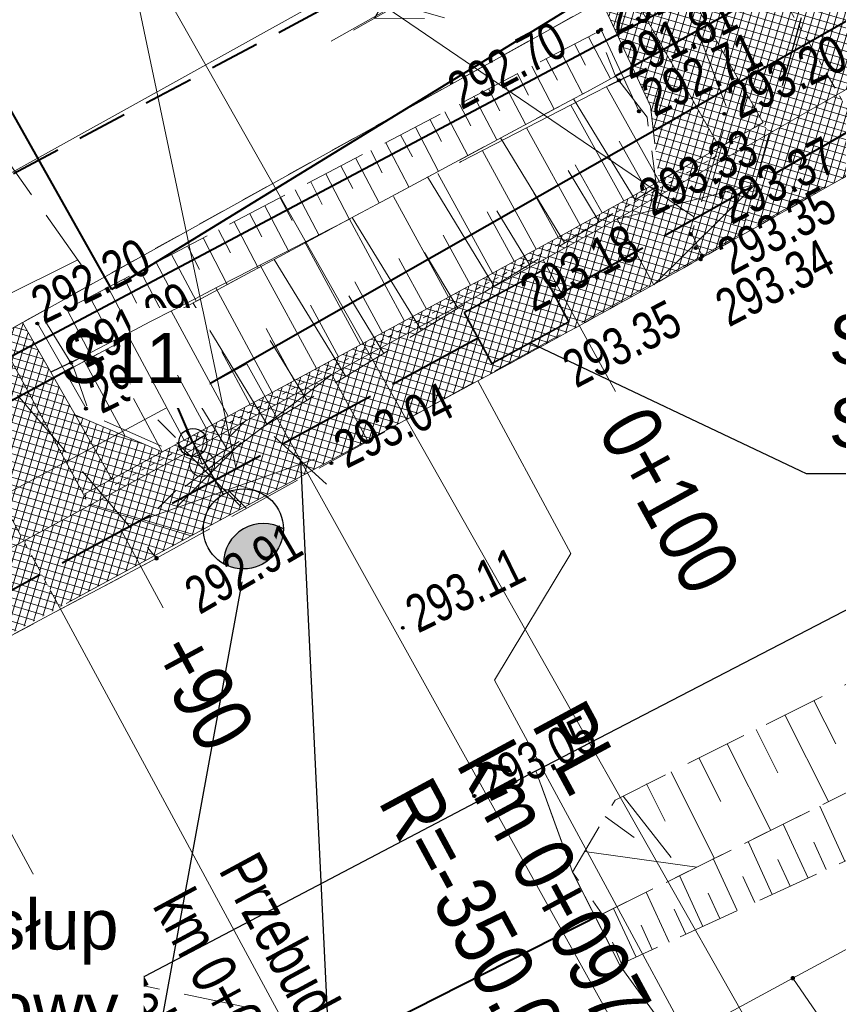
# Model space of a CAD drawing. Header units: metres. Extents: x 7437415 to 7437762, y 5556624 to 5556902.
# Tile 24 of 47: x 7437597 to 7437613, y 5556712 to 5556732. Entities that reach past the tile are written whole.
import ezdxf
from ezdxf import colors
from ezdxf.entities.mleader import LeaderData, LeaderLine
from ezdxf.math import Vec2, Vec3

# ---------------------------------------------------------------- set-up
doc = ezdxf.new("R2010")
doc.units = ezdxf.units.M
doc.header["$MEASUREMENT"] = 0
for name, pattern in [('0.5_0.5', [1.5, 0.5, -0.5, 0.5]), ('314-500', [2.5, 2, -0.5]), ('BUBZ01-500', [1.75, 1.25, -0.5]), ('DGN Style 2', [6.14715, 3.68829, -2.45886]), ('DGN Style 3', [8.60601, 6.14715, -2.45886]), ('DGN Style 4', [0.717182, 0.358367, -0.179184, 0.000447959, -0.179184]), ('EGBU01-500', [1, 0.5, -0.5]), ('KTCR02-500', [1.5, 1, -0.5]), ('KTJZ01-500', [2, 1.5, -0.5])]:
    doc.linetypes.add(name, pattern=pattern)
doc.layers.get('0').update_dxf_attribs({"color": 250, "lineweight": 5})
for name, color, linetype, lineweight in [('!!_robocza', 2, 'Continuous', 30), ('203-Punkt załamania granicy działki nie stabilizowany', 7, 'Continuous', 5), ('521-Kierunek linii-STPOW', 7, 'Continuous', 5), ('ARCH_0', 7, 'Continuous', 13), ('BUBZ01', 250, 'Continuous', 5), ('BUBZ01_1', 250, 'Continuous', 5), ('BUIB02_01', 250, 'Continuous', 5), ('BUIB05_01', 250, 'Continuous', 5), ('D_balustrada', 7, '0.5_0.5', 20), ('D_kilometraz', 7, 'Continuous', 13), ('D_krawedz swobodna jezdni', 7, 'DGN Style 2', 20), ('D_kraweznik', 7, 'Continuous', 20), ('D_kraweznik obnizony', 7, 'DGN Style 2', 20), ('D_obrzeze', 7, 'Continuous', 20), ('D_opis trasy', 7, 'Continuous', 13), ('D_opisy', 7, 'Continuous', 13), ('D_osie', 1, 'DGN Style 4', 20), ('D_plantowanie', 102, 'DGN Style 2', 20), ('D_pobocze', 7, 'Continuous', 13), ('D_rampa', 7, 'DGN Style 2', 20), ('D_skarpa', 7, 'DGN Style 3', 20), ('D_skarpa-symbol', 7, 'Continuous', 20), ('DS_chodniki', 4, 'Continuous', 0), ('DS_pobocze', 1, 'Continuous', 0), ('DS_zjazdy kostka', 30, 'Continuous', 0), ('DS_zjazdy kruszywo', 2, 'Continuous', 0), ('EGBD03', 250, 'Continuous', 5), ('EGBP04_03', 250, 'Continuous', 5), ('EGBU01', 250, 'Continuous', 5), ('Elektryka_kanalizacja_technologiczna', 1, '314-500', 40), ('Elektryka_opisy_kabli', 7, 'Continuous', 13), ('Elektryka_opisy_slupow', 6, 'Continuous', 13), ('Elektryka_oswietlenie_zewnetrzne', 1, 'Continuous', 30), ('Elektryka_studzienki', 1, 'Continuous', 35), ('ELEKTRYKA_TRASY', 1, 'Continuous', 40), ('KTJZ01', 250, 'Continuous', 5), ('KTKR01', 250, 'Continuous', 5), ('KTOK05_01', 250, 'Continuous', 5), ('latarnia na słupie lub maszcie (punkt)', 7, 'Continuous', 5), ('MPZP', 250, 'Continuous', 5), ('punkt wysokościowy sztuczny', 7, 'Continuous', 5), ('RTPW01', 250, 'Continuous', 5), ('RTPW02', 250, 'Continuous', 5), ('rzedne dla projektanta', 250, 'Continuous', 5), ('SUPE04', 250, 'Continuous', 5), ('SUPE_01', 250, 'Continuous', 5), ('SUPG_01', 250, 'Continuous', 5), ('SUPT01', 250, 'Continuous', 5), ('SUPT_01', 250, 'Continuous', 5), ('SUSM01', 250, 'Continuous', 5), ('SUSM04_01_E', 250, 'Continuous', 5), ('słup (punkt)', 7, 'Continuous', 5)]:
    doc.layers.add(name, color=color, linetype=linetype, lineweight=lineweight)
doc.layers.add('DS_niwelowanie', color=7, linetype='Continuous', lineweight=0, true_color=0x009c00)
doc.styles.get("Standard").update_dxf_attribs({"font": 'txt.shx', "width": 0.75})
doc.styles.add('STYL_ARIAL', font='simplex.shx', dxfattribs={"width": 0.75, "oblique": 0.1})
doc.styles.add('Style-Arial Narrow', font='ARIALN.TTF')
doc.linetypes.add('KTOK05_01-500', pattern='A,3.75,[13,dgnlstyle-rozp_2015.shx,S=0.002778,R=0,X=0,Y=0],3.75', length=7.5)

# ---------------------------------------------------------------- blocks, each defined once
blk = doc.blocks.new('203')
at = {"layer": '203-Punkt załamania granicy działki nie stabilizowany', "linetype": 'Continuous', "lineweight": 13}
h = blk.add_hatch(color=96, dxfattribs=at)
edge = h.paths.add_edge_path()
edge.add_arc((0, 0), 0.45, 0, 360)
blk = doc.blocks.new('PW02')
at = {"layer": 'punkt wysokościowy sztuczny', "linetype": 'Continuous', "lineweight": 13}
h = blk.add_hatch(color=0, dxfattribs=at)
edge = h.paths.add_edge_path()
edge.add_arc((0, 0), 0.45, 0, 360)
blk = doc.blocks.new('521')
at = {"layer": '521-Kierunek linii-STPOW', "color": 30, "linetype": 'Continuous', "lineweight": 13}
for p, q in [((42.5, 0), (35.43, 7.07)), ((7.5, 0), (57.5, 0)), ((29.57, 0), (22.5, -7.07))]:
    blk.add_line(p, q, dxfattribs=at)
blk = doc.blocks.new('SM04')
at = {"layer": 'słup (punkt)', "color": 0, "linetype": 'Continuous', "lineweight": 13}
blk.add_circle((0, 0), 2.5, dxfattribs=at)
blk = doc.blocks.new('SM011')
at = {"layer": 'latarnia na słupie lub maszcie (punkt)', "color": 0, "linetype": 'Continuous', "lineweight": 13}
for p, q in [((-5.3, 5.31), (-8.83, 8.84)), ((5.31, 5.31), (8.84, 8.84)), ((-5.3, -5.3), (-8.83, -8.83)), ((5.31, -5.3), (8.84, -8.83))]:
    blk.add_line(p, q, dxfattribs=at)
blk = doc.blocks.new('SUPE04')
at = {"layer": 'SUPE04', "color": 1, "linetype": 'Continuous', "lineweight": 13}
blk.add_line((5.25, 0), (0.25, 0), dxfattribs=at)
at = {"layer": 'SUPE04', "color": 1, "linetype": 'Continuous', "lineweight": 13, "flags": 128}
blk.add_lwpolyline([(3.9, 0.5), (4.766, 0), (3.9, -0.5)], dxfattribs=at)
blk = doc.blocks.new('wyci')
at = {"color": 1, "linetype": 'Continuous', "lineweight": 13, "flags": 128}
for points in [[(4544150.203, 5410499.556), (4544147.627, 5410502.133)], [(4544147.627, 5410499.556), (4544150.203, 5410502.133)]]:
    blk.add_lwpolyline(points, dxfattribs=at)
blk = doc.blocks.new('_None')
blk = doc.blocks.new('_Oblique')
at = {"color": 0, "linetype": 'ByBlock', "lineweight": -2}
blk.add_line((-5, -5), (5, 5), dxfattribs=at)
blk = doc.blocks.new('slup_oswietleniowy_3')
h = blk.add_hatch(color=256)
h.dxf.hatch_style = 1
h.paths.add_polyline_path([(3, -0.866, 0.267949), (3.5, 0, 0.267949), (3, 0.866, 0.57735)])
for p, q in [((0, 0.35), (0, -0.35)), ((-0.35, 0), (1.5, 0))]:
    blk.add_line(p, q)
for centre, radius in [((2.5, 0), 1), ((0, 0), 0.35)]:
    blk.add_circle(centre, radius)
blk.add_arc((3.5, 0), 1, 120, 240)

msp = doc.modelspace()

# ---------------------------------------------------------------- hatches: boundary and pattern name
at = {"layer": 'DS_chodniki', "lineweight": 9}
h = msp.add_hatch(dxfattribs=at)
h.set_pattern_fill('CROSSHATCH', color=252, style=0, pattern_type=2)
h.set_pattern_definition([(73.4667, (7437604.44557, 5556724.3554), (-0.1437982, 0.0426858), []), (343.4667, (7437604.44557, 5556724.3554), (0.0426858, 0.1437982), [])])
h.paths.add_polyline_path([(7437605.532, 5556726.141), (7437598.492, 5556722.336), (7437600.524, 5556721.729), (7437606.245, 5556724.822, 0.004295), (7437611.51, 5556727.726), (7437612.071, 5556729.767, -0.005364)])
at = {"layer": 'DS_niwelowanie', "lineweight": 9}
h = msp.add_hatch(dxfattribs=at)
h.set_pattern_fill('CROSSHATCH', color=252, style=0, pattern_type=2)
h.set_pattern_definition([(73.467, (7437610.4342, 5556730.01014), (-0.143798, 0.042686), []), (343.467, (7437610.4342, 5556730.01014), (0.042686, 0.143798), [])])
h.paths.add_polyline_path([(7437611.077, 5556729.491), (7437609.245, 5556732.714), (7437608.716, 5556732.42), (7437609.697, 5556730.312), (7437609.871, 5556728.813, 0.000993)])
h = msp.add_hatch(dxfattribs=at)
h.set_pattern_fill('CROSSHATCH', color=252, style=0, pattern_type=2)
h.set_pattern_definition([(73.467, (7437598.90285, 5556723.29), (-0.143798, 0.042686), []), (343.467, (7437598.90285, 5556723.29), (0.042686, 0.143798), [])])
h.paths.add_polyline_path([(7437598.206, 5556724.145), (7437598.938, 5556722.861), (7437599.943, 5556723.404), (7437599.204, 5556723.72)])
at = {"layer": 'DS_pobocze', "lineweight": 9}
h = msp.add_hatch(dxfattribs=at)
h.set_pattern_fill('CROSSHATCH', color=252, style=0, pattern_type=2)
h.set_pattern_definition([(73.467, (7437614.97035, 5556732.49711), (-0.143798, 0.042686), []), (343.467, (7437614.97035, 5556732.49711), (0.042686, 0.143798), [])])
h.paths.add_polyline_path([(7437614.7, 5556731.566, 0.000718), (7437615.564, 5556732.07), (7437613.799, 5556735.11), (7437612.907, 5556734.654)])
h = msp.add_hatch(dxfattribs=at)
h.set_pattern_fill('CROSSHATCH', color=252, style=0, pattern_type=2)
h.set_pattern_definition([(73.4667, (7437611.21449, 5556730.13058), (-0.143798, 0.042686), []), (343.4667, (7437611.21449, 5556730.13058), (0.042686, 0.143798), [])])
h.paths.add_polyline_path([(7437611.947, 5556729.984), (7437610.119, 5556733.2), (7437609.245, 5556732.714), (7437611.077, 5556729.491, 0.000718)])
h = msp.add_hatch(dxfattribs=at)
h.set_pattern_fill('CROSSHATCH', color=252, style=0, pattern_type=2)
h.set_pattern_definition([(73.4667, (7437598.73164, 5556722.56024), (-0.1437982, 0.0426858), []), (343.4667, (7437598.73164, 5556722.56024), (0.0426858, 0.1437982), [])])
h.paths.add_polyline_path([(7437605.413, 5556726.361), (7437605.221, 5556726.257), (7437604.781, 5556726.02), (7437604.341, 5556725.782), (7437603.901, 5556725.544), (7437603.462, 5556725.306), (7437603.022, 5556725.069), (7437602.582, 5556724.831), (7437602.142, 5556724.593), (7437601.702, 5556724.355), (7437601.262, 5556724.118), (7437600.822, 5556723.88), (7437600.383, 5556723.642), (7437599.943, 5556723.404), (7437598.938, 5556722.861), (7437598.373, 5556722.556), (7437598.492, 5556722.336), (7437605.532, 5556726.141, 0.005364), (7437612.071, 5556729.767), (7437611.947, 5556729.984, -0.005364)])
h = msp.add_hatch(dxfattribs=at)
h.set_pattern_fill('CROSSHATCH', color=252, style=0, pattern_type=2)
h.set_pattern_definition([(73.467, (7437598.35683, 5556723.14621), (-0.143798, 0.042686), []), (343.467, (7437598.35683, 5556723.14621), (0.042686, 0.143798), [])])
h.paths.add_polyline_path([(7437597.154, 5556725.993), (7437596.662, 5556725.719), (7437598.373, 5556722.556), (7437598.938, 5556722.861), (7437598.206, 5556724.145)])
at = {"layer": 'DS_zjazdy kostka', "lineweight": 9}
h = msp.add_hatch(dxfattribs=at)
h.set_pattern_fill('CROSSHATCH', color=252, style=0, pattern_type=2)
h.set_pattern_definition([(73.4667, (7437612.66252, 5556731.68678), (-0.143798, 0.042686), []), (343.4667, (7437612.66252, 5556731.68678), (0.042686, 0.143798), [])])
h.paths.add_polyline_path([(7437614.826, 5556731.35), (7437614.7, 5556731.566), (7437612.907, 5556734.654), (7437610.73, 5556733.54), (7437610.119, 5556733.2), (7437611.947, 5556729.984), (7437612.071, 5556729.767, 0.002279)])
h = msp.add_hatch(dxfattribs=at)
h.set_pattern_fill('CROSSHATCH', color=252, style=0, pattern_type=2)
h.set_pattern_definition([(73.467, (7437612.971, 5556729.04775), (-0.143798, 0.042686), []), (343.467, (7437612.971, 5556729.04775), (0.042686, 0.143798), [])])
h.paths.add_polyline_path([(7437612.071, 5556729.767), (7437611.51, 5556727.726, 0.002209), (7437614.198, 5556729.255), (7437613.45, 5556730.556, -0.00114)])
h = msp.add_hatch(dxfattribs=at)
h.set_pattern_fill('CROSSHATCH', color=252, style=0, pattern_type=2)
h.set_pattern_definition([(73.467, (7437598.70949, 5556720.88836), (-0.143798, 0.042686), []), (343.467, (7437598.70949, 5556720.88836), (0.042686, 0.143798), [])])
h.paths.add_polyline_path([(7437597.89, 5556720.305), (7437600.524, 5556721.729), (7437598.492, 5556722.336), (7437597.177, 5556721.625)])
h = msp.add_hatch(dxfattribs=at)
h.set_pattern_fill('CROSSHATCH', color=252, style=0, pattern_type=2)
h.set_pattern_definition([(73.467, (7437597.13235, 5556720.27443), (-0.143798, 0.042686), []), (343.467, (7437597.13235, 5556720.27443), (0.042686, 0.143798), [])])
h.paths.add_polyline_path([(7437595.251, 5556718.879), (7437597.89, 5556720.305), (7437597.177, 5556721.625), (7437594.538, 5556720.198)])
at = {"layer": 'DS_zjazdy kruszywo', "lineweight": 9}
h = msp.add_hatch(dxfattribs=at)
h.set_pattern_fill('CROSSHATCH', color=252, style=0, pattern_type=2)
h.set_pattern_definition([(73.467, (7437596.90834, 5556723.37743), (-0.143798, 0.042686), []), (343.467, (7437596.90834, 5556723.37743), (0.042686, 0.143798), [])])
h.paths.add_polyline_path([(7437596.444, 5556725.598), (7437595.353, 5556724.998), (7437597.177, 5556721.625), (7437598.492, 5556722.336), (7437598.373, 5556722.556), (7437596.662, 5556725.719)])
h = msp.add_hatch(dxfattribs=at)
h.set_pattern_fill('CROSSHATCH', color=252, style=0, pattern_type=2)
h.set_pattern_definition([(73.467, (7437595.87653, 5556722.81798), (-0.143798, 0.042686), []), (343.467, (7437595.87653, 5556722.81798), (0.042686, 0.143798), [])])
h.paths.add_polyline_path([(7437595.353, 5556724.998), (7437594.039, 5556724.275), (7437595.857, 5556720.912), (7437597.177, 5556721.625)])

# ---------------------------------------------------------------- linework, layer by layer
at = {"layer": '!!_robocza'}
msp.add_line((7437608.865, 5556730.724), (7437609.387, 5556730.978), dxfattribs=at)
at = {"layer": 'BUBZ01', "color": 7, "linetype": 'BUBZ01-500', "lineweight": 13, "flags": 128}
msp.add_lwpolyline([(7437598.347, 5556727.113), (7437592.854, 5556734.848), (7437589.089, 5556741.797)], dxfattribs=at)
for points in [[(7437640.99, 5556729.98), (7437629.68, 5556724.58), (7437608.73, 5556714.17), (7437608.14, 5556715.01), (7437608.99, 5556716.45), (7437625.8, 5556724.86), (7437640.18, 5556732), (7437640.99, 5556729.98)], [(7437598.17, 5556725.1), (7437597.6, 5556726.03), (7437608.65, 5556731.8), (7437609, 5556730.91), (7437598.17, 5556725.1)], [(7437598.17, 5556725.1), (7437609, 5556730.91), (7437609.63, 5556730.09), (7437609.82, 5556728.7), (7437600.74, 5556723.16), (7437598.5, 5556724.15), (7437598.17, 5556725.1)], [(7437629.68, 5556724.58), (7437640.99, 5556729.98), (7437641.62, 5556729.19), (7437625.56, 5556720.73), (7437609.12, 5556713.18), (7437608.71, 5556714.16), (7437629.68, 5556724.58)]]:
    msp.add_lwpolyline(points, close=True, dxfattribs=at)
at = {"layer": 'BUBZ01', "color": 7, "linetype": 'Continuous', "lineweight": 13, "flags": 128}
for points in [[(7437608.46, 5556731.7), (7437608.9, 5556730.86)], [(7437608.18, 5556731.56), (7437608.4, 5556731.13)], [(7437607.9, 5556731.41), (7437608.34, 5556730.56)], [(7437607.33, 5556731.11), (7437607.77, 5556730.25)], [(7437607.61, 5556731.26), (7437607.84, 5556730.83)], [(7437607.04, 5556730.96), (7437607.26, 5556730.53)], [(7437606.75, 5556730.81), (7437607.2, 5556729.95)], [(7437606.17, 5556730.51), (7437606.63, 5556729.64)], [(7437606.46, 5556730.66), (7437606.69, 5556730.22)], [(7437605.88, 5556730.35), (7437606.11, 5556729.92)], [(7437609.39, 5556728.44), (7437608.16, 5556730.46)], [(7437605.59, 5556730.2), (7437606.05, 5556729.33)], [(7437605.29, 5556730.05), (7437605.52, 5556729.61)], [(7437604.7, 5556729.74), (7437604.94, 5556729.3)], [(7437605, 5556729.89), (7437605.46, 5556729.01)], [(7437604.41, 5556729.58), (7437604.87, 5556728.7)], [(7437607.98, 5556727.58), (7437606.7, 5556729.68)], [(7437604.11, 5556729.43), (7437604.34, 5556728.98)], [(7437603.51, 5556729.12), (7437603.75, 5556728.67)], [(7437603.81, 5556729.27), (7437604.28, 5556728.38)], [(7437603.21, 5556728.96), (7437603.68, 5556728.06)], [(7437608.67, 5556728), (7437608.05, 5556729.03)], [(7437602.91, 5556728.8), (7437603.14, 5556728.35)], [(7437606.57, 5556726.72), (7437605.24, 5556728.9)], [(7437602.6, 5556728.64), (7437603.08, 5556727.73)], [(7437602.3, 5556728.48), (7437602.54, 5556728.03)], [(7437601.69, 5556728.16), (7437601.93, 5556727.7)], [(7437601.99, 5556728.32), (7437602.47, 5556727.41)], [(7437607.28, 5556727.15), (7437606.63, 5556728.22)], [(7437601.38, 5556728), (7437601.86, 5556727.08)], [(7437605.12, 5556725.83), (7437603.74, 5556728.09)], [(7437601.07, 5556727.84), (7437601.31, 5556727.38)], [(7437600.76, 5556727.68), (7437601.24, 5556726.75)], [(7437600.13, 5556727.35), (7437600.62, 5556726.42)], [(7437600.45, 5556727.52), (7437600.69, 5556727.05)], [(7437605.85, 5556726.28), (7437605.18, 5556727.39)], [(7437599.82, 5556727.19), (7437600.07, 5556726.72)], [(7437603.61, 5556724.91), (7437602.18, 5556727.25)], [(7437599.5, 5556727.02), (7437600, 5556726.08)], [(7437599.19, 5556726.86), (7437599.43, 5556726.38)], [(7437598.86, 5556726.69), (7437599.36, 5556725.74)], [(7437598.5, 5556726.5), (7437598.75, 5556726.02)], [(7437602.04, 5556723.95), (7437600.56, 5556726.38)], [(7437604.37, 5556725.37), (7437603.67, 5556726.52)], [(7437598.04, 5556726.26), (7437598.54, 5556725.3)], [(7437602.83, 5556724.44), (7437602.1, 5556725.63)], [(7437601.24, 5556723.46), (7437600.48, 5556724.7)], [(7437612.96, 5556718.44), (7437613.4, 5556717.57)], [(7437612.38, 5556718.15), (7437613.25, 5556716.42)], [(7437611.81, 5556717.86), (7437612.24, 5556716.99)], [(7437611.23, 5556717.57), (7437612.1, 5556715.84)], [(7437610.66, 5556717.29), (7437611.1, 5556716.42)], [(7437610.11, 5556717.01), (7437610.97, 5556715.29)], [(7437609.62, 5556716.77), (7437609.99, 5556716.03)], [(7437609.15, 5556716.53), (7437610.11, 5556715.3)], [(7437613.58, 5556715.23), (7437613.08, 5556716.33)], [(7437608.79, 5556716.12), (7437609.37, 5556715.7)], [(7437612.85, 5556714.89), (7437612.35, 5556715.97)], [(7437612.13, 5556714.56), (7437611.65, 5556715.62)], [(7437613.21, 5556715.06), (7437612.96, 5556715.61)], [(7437608.38, 5556715.42), (7437610.62, 5556715.11)], [(7437611.43, 5556714.24), (7437610.95, 5556715.28)], [(7437612.49, 5556714.73), (7437612.24, 5556715.26)], [(7437610.74, 5556713.92), (7437610.28, 5556714.94)], [(7437611.78, 5556714.4), (7437611.54, 5556714.92)], [(7437610.07, 5556713.61), (7437609.61, 5556714.61)], [(7437611.08, 5556714.08), (7437610.85, 5556714.59)], [(7437609.41, 5556713.31), (7437608.96, 5556714.28)], [(7437610.4, 5556713.77), (7437610.17, 5556714.27)], [(7437609.73, 5556713.46), (7437609.51, 5556713.95)]]:
    msp.add_lwpolyline(points, dxfattribs=at)
at = {"layer": 'BUBZ01_1', "color": 7, "linetype": 'Continuous', "lineweight": 13}
msp.add_line((7437598.255, 5556727.243), (7437596.357, 5556726.299), dxfattribs=at)
at = {"layer": 'BUIB02_01', "color": 7, "linetype": 'Continuous', "lineweight": 13}
for p, q in [((7437608.71, 5556731.84), (7437609.47, 5556730.206)), ((7437598.423, 5556724.269), (7437597.452, 5556725.974)), ((7437608.14, 5556715.01), (7437609.09, 5556713.14))]:
    msp.add_line(p, q, dxfattribs=at)
at = {"layer": 'BUIB05_01', "color": 7, "linetype": 'Continuous', "lineweight": 40}
for p, q in [((7437615.48, 5556734.52), (7437609, 5556730.91)), ((7437598.17, 5556725.1), (7437589.43, 5556720.35))]:
    msp.add_line(p, q, dxfattribs=at)
at = {"layer": 'BUIB05_01', "color": 7, "linetype": 'Continuous', "lineweight": 40, "flags": 128}
msp.add_lwpolyline([(7437608.71, 5556714.16), (7437602.2, 5556710.86)], dxfattribs=at)
at = {"layer": 'D_kilometraz', "flags": 128}
for points in [[(7437608.999, 5556724.614), (7437607.555, 5556727.244)], [(7437599.96, 5556720.287), (7437599.127, 5556721.827)]]:
    msp.add_lwpolyline(points, dxfattribs=at)
at = {"layer": 'D_krawedz swobodna jezdni'}
for p, q in [((7437610.119, 5556733.2), (7437612.071, 5556729.767)), ((7437611.51, 5556727.726), (7437612.071, 5556729.767)), ((7437600.524, 5556721.729), (7437598.492, 5556722.336))]:
    msp.add_line(p, q, dxfattribs=at)
at = {"layer": 'D_kraweznik'}
msp.add_arc((7437439.812, 5557032.718), 350, 298.39337, 299.37761, dxfattribs=at)
at = {"layer": 'D_kraweznik obnizony'}
msp.add_line((7437592.616, 5556717.455), (7437600.524, 5556721.729), dxfattribs=at)
msp.add_arc((7437439.812, 5557032.718), 350, 299.37761, 300.39004, dxfattribs=at)
at = {"layer": 'D_obrzeze'}
msp.add_arc((7437439.812, 5557032.718), 348.5, 298.39337, 301.22152, dxfattribs=at)
at = {"layer": 'D_opis trasy'}
msp.add_line((7437606.579, 5556718.847), (7437608.109, 5556721.374), dxfattribs=at)
at = {"layer": 'D_opis trasy', "flags": 128}
for points in [[(7437606.245, 5556724.822), (7437608.109, 5556721.374)], [(7437606.579, 5556718.847), (7437610.827, 5556710.989)]]:
    msp.add_lwpolyline(points, dxfattribs=at)
at = {"layer": 'D_opisy'}
for p, q in [((7437597.89, 5556720.305), (7437611.919, 5556694.351)), ((7437595.251, 5556718.879), (7437609.306, 5556692.878))]:
    msp.add_line(p, q, dxfattribs=at)
at = {"layer": 'D_opisy', "flags": 128}
msp.add_lwpolyline([(7437617.73, 5556732.149), (7437616.253, 5556741.781), (7437601.909, 5556734.004), (7437610.566, 5556728.1)], dxfattribs=at)
at = {"layer": 'D_osie'}
for p, q in [((7437614.198, 5556729.255), (7437611.513, 5556733.927)), ((7437597.89, 5556720.305), (7437595.353, 5556724.998))]:
    msp.add_line(p, q, dxfattribs=at)
at = {"layer": 'D_plantowanie'}
msp.add_line((7437598.206, 5556724.145), (7437599.943, 5556723.404), dxfattribs=at)
at = {"layer": 'D_plantowanie', "flags": 128}
msp.add_lwpolyline([(7437609.245, 5556732.714), (7437608.716, 5556732.42), (7437609.697, 5556730.312), (7437609.871, 5556728.813)], dxfattribs=at)
at = {"layer": 'D_pobocze', "flags": 128}
msp.add_lwpolyline([(7437610.119, 5556733.2), (7437609.245, 5556732.714), (7437611.077, 5556729.491)], dxfattribs=at)
at = {"layer": 'D_rampa'}
for p, q in [((7437611.79, 5556728.747), (7437609.031, 5556728.052)), ((7437609.767, 5556726.745), (7437611.79, 5556728.747)), ((7437609.767, 5556726.745), (7437609.031, 5556728.052)), ((7437604.043, 5556723.631), (7437603.33, 5556724.951)), ((7437599.508, 5556722.032), (7437604.043, 5556723.631))]:
    msp.add_line(p, q, dxfattribs=at)
at = {"layer": 'D_skarpa-symbol', "flags": 128}
for points in [[(7437609.871, 5556728.813), (7437608.816, 5556730.699)], [(7437609.166, 5556728.422), (7437608.103, 5556730.332)], [(7437608.292, 5556727.937), (7437607.219, 5556729.877)], [(7437609.603, 5556728.665), (7437609.074, 5556729.612)], [(7437607.416, 5556727.454), (7437606.338, 5556729.423)], [(7437608.729, 5556728.18), (7437608.195, 5556729.142)], [(7437606.538, 5556726.975), (7437605.452, 5556728.967)], [(7437607.854, 5556727.694), (7437607.316, 5556728.672)], [(7437605.66, 5556726.496), (7437604.566, 5556728.51)], [(7437606.977, 5556727.214), (7437606.436, 5556728.204)], [(7437604.781, 5556726.02), (7437603.681, 5556728.054)], [(7437603.901, 5556725.544), (7437602.792, 5556727.596)], [(7437606.099, 5556726.735), (7437605.555, 5556727.737)], [(7437605.221, 5556726.257), (7437604.672, 5556727.27)], [(7437603.022, 5556725.069), (7437601.903, 5556727.138)], [(7437604.341, 5556725.782), (7437603.789, 5556726.804)], [(7437602.142, 5556724.593), (7437601.014, 5556726.68)], [(7437603.462, 5556725.306), (7437602.904, 5556726.337)], [(7437602.582, 5556724.831), (7437602.02, 5556725.87)], [(7437601.702, 5556724.355), (7437601.136, 5556725.403)]]:
    msp.add_lwpolyline(points, dxfattribs=at)
at = {"layer": 'EGBD03', "color": 96, "linetype": 'Continuous', "lineweight": 13, "flags": 128}
for points in [[(7437610.73, 5556733.54), (7437592.85, 5556723.6)], [(7437612.54, 5556712.89), (7437639.43, 5556727.37)], [(7437598.57, 5556705.31), (7437612.54, 5556712.89)], [(7437614.32, 5556710.3), (7437612.54, 5556712.89)]]:
    msp.add_lwpolyline(points, dxfattribs=at)
at = {"layer": 'EGBU01', "color": 96, "linetype": 'EGBU01-500', "lineweight": 13, "flags": 128}
for points in [[(7437592.85, 5556723.6), (7437610.73, 5556733.54)], [(7437610.73, 5556733.54), (7437592.85, 5556723.6)]]:
    msp.add_lwpolyline(points, dxfattribs=at)
at = {"layer": 'Elektryka_kanalizacja_technologiczna'}
msp.add_line((7437562.759, 5556702.168), (7437606.252, 5556725.682), dxfattribs=at)
msp.add_arc((7437418.516, 5557069.744), 391.962, 298.87475, 300.33737, dxfattribs=at)
at = {"layer": 'Elektryka_studzienki'}
msp.add_lwpolyline([(7437605.977, 5556726.192), (7437607.518, 5556727.022), (7437608.068, 5556726.001), (7437606.527, 5556725.171)], close=True, dxfattribs=at)
at = {"layer": 'ELEKTRYKA_TRASY', "linetype": 'Continuous'}
msp.add_lwpolyline([(7437600.555, 5556723.593), (7437600.216, 5556724.388), (7437623.608, 5556737.72), (7437624.016, 5556736.97)], dxfattribs=at)
at = {"layer": 'KTJZ01', "color": 7, "linetype": 'KTJZ01-500', "lineweight": 13, "flags": 128}
for points in [[(7437639.91, 5556733.3), (7437648.13, 5556737.1), (7437647.63, 5556734.07), (7437652.6, 5556723.04), (7437646.61, 5556720.21), (7437619.73, 5556707.68), (7437613.29, 5556704.65), (7437611.72, 5556705.29), (7437608.45, 5556703.74), (7437604.8, 5556710.12), (7437602.44, 5556712.14), (7437599.33, 5556712.79), (7437607.41, 5556717.03), (7437608.14, 5556715.01), (7437609.09, 5556713.14), (7437610.29, 5556711.49), (7437612.71, 5556710.2), (7437615.11, 5556710.61), (7437627.71, 5556716.39), (7437641.39, 5556723.55), (7437643.11, 5556725.99), (7437640.63, 5556731.4), (7437639.91, 5556733.3)], [(7437610.36, 5556732.56), (7437613.5, 5556734.74), (7437614.84, 5556732.74), (7437615.69, 5556732.04), (7437616.36, 5556731.68), (7437617.04, 5556731.4), (7437617.31, 5556731.03), (7437610.73, 5556727.32), (7437610.52, 5556727.76), (7437611.26, 5556730.17), (7437610.36, 5556732.56)], [(7437592.07, 5556717.16), (7437591.66, 5556722.9), (7437596.46, 5556725.23), (7437599.83, 5556721.28), (7437592.07, 5556717.16)]]:
    msp.add_lwpolyline(points, close=True, dxfattribs=at)
msp.add_lwpolyline([(7437607.41, 5556717.03), (7437608.14, 5556715.01)], dxfattribs=at)
at = {"layer": 'KTKR01', "color": 7, "linetype": 'Continuous', "lineweight": 30, "flags": 128}
msp.add_lwpolyline([(7437599.33, 5556712.79), (7437607.41, 5556717.03), (7437624.22, 5556725.75)], dxfattribs=at)
at = {"layer": 'KTOK05_01', "color": 7, "linetype": 'KTOK05_01-500', "lineweight": 40, "flags": 128}
for points in [[(7437591.05, 5556740.64), (7437598.93, 5556726.65)], [(7437609.14, 5556732.92), (7437598.93, 5556726.65)]]:
    msp.add_lwpolyline(points, dxfattribs=at)
at = {"layer": 'rzedne dla projektanta', "color": 7, "linetype": 'Continuous', "lineweight": 40}
for centre in [(7437608.71, 5556731.84), (7437609.07, 5556730.83), (7437609.47, 5556730.21), (7437611.17, 5556730.16), (7437611.06, 5556728.84), (7437610.5, 5556727.76), (7437610.6, 5556727.48), (7437610.7, 5556727.25), (7437597.45, 5556725.97), (7437598.12, 5556725.19), (7437598.42, 5556724.27), (7437603.32, 5556723.18), (7437604.75, 5556719.89), (7437606.18, 5556716.53)]:
    msp.add_circle(centre, 0.0225, dxfattribs=at)
at = {"layer": 'SUPE_01', "color": 1, "linetype": 'Continuous', "lineweight": 13}
msp.add_line((7437600.216, 5556724.388), (7437600.74, 5556723.16), dxfattribs=at)
at = {"layer": 'SUPE_01', "color": 1, "linetype": 'Continuous', "lineweight": 13, "flags": 128}
for points in [[(7437601.635, 5556725.162), (7437600.216, 5556724.388), (7437574.398, 5556710.521), (7437552.37, 5556698.835), (7437529.759, 5556688.702), (7437521.807, 5556691.71), (7437513.451, 5556689.173), (7437513.22, 5556690)], [(7437622.632, 5556685.942), (7437615.073, 5556700.991), (7437601.635, 5556725.162)]]:
    msp.add_lwpolyline(points, dxfattribs=at)
at = {"layer": 'SUPG_01', "color": 52, "linetype": 'Continuous', "lineweight": 13}
msp.add_line((7437616.425, 5556703.555), (7437597.224, 5556737.471), dxfattribs=at)
at = {"layer": 'SUPT_01', "color": 30, "linetype": 'Continuous', "lineweight": 13, "flags": 128}
msp.add_lwpolyline([(7437624.834, 5556744.449), (7437603.973, 5556732.899), (7437579.114, 5556719.1), (7437574.314, 5556716.425), (7437544.39, 5556702.175), (7437531.441, 5556696.093), (7437491.469, 5556686.466), (7437485.362, 5556685.024)], dxfattribs=at)

# ---------------------------------------------------------------- block references
at = {"layer": 'ARCH_0', "lineweight": 30, "xscale": 0.5, "yscale": 0.5, "zscale": 0.5}
msp.add_blockref('wyci', (5165526.42, 2851472.529), dxfattribs=at)
at = {"layer": 'EGBP04_03', "color": 96, "linetype": 'Continuous', "lineweight": 13, "xscale": 0.1, "yscale": 0.1, "zscale": 0.1}
msp.add_blockref('203', (7437612.54, 5556712.89), dxfattribs=at)
at = {"layer": 'RTPW02', "color": 7, "linetype": 'Continuous', "lineweight": 13, "xscale": 0.1, "yscale": 0.1, "zscale": 0.1}
for p in [(7437608.65, 5556731.8), (7437609.82, 5556728.7), (7437610.73, 5556727.32), (7437599.83, 5556721.28)]:
    msp.add_blockref('PW02', p, dxfattribs=at)
at = {"layer": 'SUPE04', "color": 1, "linetype": 'Continuous', "lineweight": 13, "rotation": 209.8210000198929}
msp.add_blockref('SUPE04', (7437608.32, 5556734.44), dxfattribs=at)
at = {"layer": 'SUPT01', "color": 30, "linetype": 'Continuous', "lineweight": 13, "xscale": 0.1, "yscale": 0.1, "zscale": 0.1, "rotation": 209.493}
msp.add_blockref('521', (7437608.32, 5556734.44), dxfattribs=at)
at = {"layer": 'SUSM01', "color": 7, "linetype": 'Continuous', "lineweight": 13, "xscale": 0.1, "yscale": 0.1, "zscale": 0.1}
msp.add_blockref('SM011', (7437600.74, 5556723.16), dxfattribs=at)
at = {"layer": 'SUSM04_01_E', "color": 7, "linetype": 'Continuous', "lineweight": 13, "xscale": 0.1, "yscale": 0.1, "zscale": 0.1}
msp.add_blockref('SM04', (7437600.74, 5556723.16), dxfattribs=at)

# ---------------------------------------------------------------- texts
at = {"layer": 'D_kilometraz', "char_height": 1.2, "line_spacing_factor": 1.6, "style": 'Style-Arial Narrow'}
for s, insert, attachment_point, rotation in [('0+100', (7437609.678, 5556724.417), 1, 298.7722), ('+90', (7437600.197, 5556719.647), 4, 298.3934)]:
    msp.add_mtext(s, dxfattribs=dict(at, insert=insert, attachment_point=attachment_point, rotation=rotation))
at = {"layer": 'D_opis trasy', "char_height": 1.2, "rotation": 298.3934, "style": 'Style-Arial Narrow'}
for s, insert, attachment_point, line_spacing_factor in [('PL\\Pkm 0+097.69', (7437607.077, 5556717.84), 4, 0.85), ('R=-350.00m', (7437608.379, 5556710.017), 6, 0.35)]:
    msp.add_mtext(s, dxfattribs=dict(at, insert=insert, attachment_point=attachment_point, line_spacing_factor=line_spacing_factor))
at = {"layer": 'D_opisy', "char_height": 0.9, "attachment_point": 1, "rotation": 298.3934}
for s, insert in [('\\pt11;\\fArial|b0|i0|c238238|p39;Przebudowa zjazdu\\Pkm 0+088.19 (km 1+226.86, odc. ref. 050)', (7437601.848, 5556715.482)), ('\\pt11;\\fArial|b0|i0|c238238|p39;Przebudowa zjazdu\\Pkm 0+085.19 (km 1+223.86, odc. ref. 050)', (7437599.209, 5556714.056)), ('\\pt11;\\fArial|b0|i0|c238238|p39;Projektowany wpust\\Pkm 0+080', (7437593.924, 5556713.202))]:
    msp.add_mtext(s, dxfattribs=dict(at, insert=insert))
at = {"layer": 'RTPW01', "color": 7, "linetype": 'Continuous', "lineweight": 13, "char_height": 0.75, "attachment_point": 7, "line_spacing_factor": 0.6}
for s, insert, rotation in [('\\FWORKING_1250;\\H1x;\\W0.8;292.70', (7437605.927, 5556730.219), 27.925), ('\\FWORKING_1250;\\H1x;\\W0.8;293.18', (7437607.365, 5556726.178), 27.499), ('\\FWORKING_1250;\\H1x;\\W0.8;293.35', (7437608.216, 5556724.659), 27.662), ('\\FWORKING_1250;\\H1x;\\W0.8;292.91', (7437600.696, 5556720.134), 30.228)]:
    msp.add_mtext(s, dxfattribs=dict(at, insert=insert, rotation=rotation))
at = {"layer": 'rzedne dla projektanta', "color": 7, "linetype": 'Continuous', "lineweight": 0, "char_height": 0.75, "attachment_point": 7, "line_spacing_factor": 0.6}
for s, insert, rotation in [('\\FWORKING_1250;\\H1x;\\W0.8; 292.65', (7437608.817, 5556731.614), 25.4419), ('\\FWORKING_1250;\\H1x;\\W0.8; 291.81', (7437609.083, 5556730.73), 25.4419), ('\\FWORKING_1250;\\H1x;\\W0.8; 292.71', (7437609.577, 5556729.984), 25.4419), ('\\FWORKING_1250;\\H1x;\\W0.8; 293.20', (7437611.277, 5556729.934), 25.4419), ('\\FWORKING_1250;\\H1x;\\W0.8; 293.33', (7437609.542, 5556727.979), 27.5764), ('\\FWORKING_1250;\\H1x;\\W0.8; 293.37', (7437611.119, 5556727.821), 27.5764), ('\\FWORKING_1250;\\H1x;\\W0.8; 293.35', (7437611.126, 5556726.803), 28.3977), ('\\FWORKING_1250;\\H1x;\\W0.8; 292.20', (7437597.382, 5556725.84), 26.1937), ('\\FWORKING_1250;\\H1x;\\W0.8; 293.34', (7437611.07, 5556725.776), 27.5817), ('\\FWORKING_1250;\\H1x;\\W0.8; 291.09', (7437598.23, 5556724.966), 26.1937), ('\\FWORKING_1250;\\H1x;\\W0.8; 292.15', (7437598.53, 5556724.046), 26.1937), ('\\FWORKING_1250;\\H1x;\\W0.8; 293.04', (7437603.43, 5556722.956), 26.1937), ('\\FWORKING_1250;\\H1x;\\W0.8; 293.11', (7437604.86, 5556719.666), 26.1937), ('\\FWORKING_1250;\\H1x;\\W0.8; 293.05', (7437606.29, 5556716.306), 26.1937), ('\\FWORKING_1250;\\H1x;\\W0.8; 292.65', (7437596.2, 5556710.851), 28.698)]:
    msp.add_mtext(s, dxfattribs=dict(at, insert=insert, rotation=rotation))

# ---------------------------------------------------------------- next in the draw order: texts
at = {"layer": 'Elektryka_opisy_slupow', "linetype": 'Continuous', "lineweight": 13, "insert": (7437600.394, 5556725.783), "char_height": 1, "width": 0.59056, "attachment_point": 3, "style": 'STYL_ARIAL', "bg_fill": 2}
msp.add_mtext('{\\fArial|b0|i0|c238|p34;\\W1;S11}', dxfattribs=at)

# ---------------------------------------------------------------- next in the draw order: linework, layer by layer
at = {"layer": '!!_robocza'}
msp.add_line((7437598.233, 5556725.246), (7437597.719, 5556725), dxfattribs=at)
at = {"layer": 'BUIB02_01', "color": 212, "linetype": 'Continuous', "lineweight": 40, "flags": 128}
msp.add_lwpolyline([(7437471.018, 5556680.168), (7437490.105, 5556682.798), (7437506.941, 5556685.963), (7437514.516, 5556687.29), (7437530.92, 5556693.586), (7437543.72, 5556699.172), (7437579.76, 5556716.205), (7437631.582, 5556743.722), (7437615.039, 5556772.576)], dxfattribs=at)
at = {"layer": 'D_balustrada', "ltscale": 0.1, "flags": 128}
msp.add_lwpolyline([(7437599, 5556722.752), (7437605.473, 5556726.251, 0.004646), (7437611.139, 5556729.383)], format="xyb", dxfattribs=at)
at = {"layer": 'D_krawedz swobodna jezdni'}
msp.add_line((7437596.662, 5556725.719), (7437598.492, 5556722.336), dxfattribs=at)
at = {"layer": 'D_kraweznik'}
msp.add_line((7437600.524, 5556721.729), (7437606.245, 5556724.822), dxfattribs=at)
at = {"layer": 'D_obrzeze'}
msp.add_line((7437562.402, 5556702.828), (7437605.532, 5556726.141), dxfattribs=at)
at = {"layer": 'D_opisy', "flags": 128}
msp.add_lwpolyline([(7437601.415, 5556723.093), (7437599.222, 5556733.521), (7437584.877, 5556725.743), (7437591.905, 5556717.952)], dxfattribs=at)
at = {"layer": 'D_pobocze', "flags": 128}
msp.add_lwpolyline([(7437598.373, 5556722.556), (7437605.413, 5556726.361, 0.005364), (7437611.947, 5556729.984)], format="xyb", dxfattribs=at)
msp.add_lwpolyline([(7437596.444, 5556725.598), (7437597.154, 5556725.993), (7437598.938, 5556722.861)], dxfattribs=at)
at = {"layer": 'D_rampa'}
msp.add_line((7437603.33, 5556724.951), (7437599.508, 5556722.032), dxfattribs=at)
at = {"layer": 'D_skarpa', "flags": 128}
msp.add_lwpolyline([(7437598.233, 5556725.246), (7437598.375, 5556725.321), (7437598.82, 5556725.55), (7437599.264, 5556725.779), (7437599.709, 5556726.008), (7437600.154, 5556726.237), (7437600.598, 5556726.466), (7437601.043, 5556726.695), (7437601.487, 5556726.924), (7437601.932, 5556727.153), (7437602.376, 5556727.382), (7437602.821, 5556727.611), (7437603.266, 5556727.84), (7437603.71, 5556728.069), (7437604.155, 5556728.298), (7437604.596, 5556728.526), (7437605.036, 5556728.752), (7437605.475, 5556728.978), (7437605.915, 5556729.205), (7437606.354, 5556729.431), (7437606.794, 5556729.658), (7437607.234, 5556729.884), (7437607.673, 5556730.111), (7437608.113, 5556730.337), (7437608.553, 5556730.564), (7437608.865, 5556730.724)], dxfattribs=at)
at = {"layer": 'D_skarpa-symbol', "flags": 128}
for points in [[(7437601.262, 5556724.118), (7437600.124, 5556726.222)], [(7437600.383, 5556723.642), (7437599.235, 5556725.764)], [(7437599.204, 5556723.72), (7437598.346, 5556725.306)], [(7437600.822, 5556723.88), (7437600.251, 5556724.937)], [(7437599.943, 5556723.404), (7437599.367, 5556724.47)]]:
    msp.add_lwpolyline(points, dxfattribs=at)
at = {"layer": 'KTJZ01', "color": 7, "linetype": 'KTJZ01-500', "lineweight": 13, "flags": 128}
msp.add_lwpolyline([(7437487.24, 5556665.88), (7437500.01, 5556668.65), (7437509.93, 5556671.34), (7437514.81, 5556672.66), (7437528.54, 5556677.57), (7437546.18, 5556685.08), (7437562.31, 5556693.39), (7437575.78, 5556700.17), (7437584.6, 5556705.2), (7437599.33, 5556712.79), (7437607.41, 5556717.03), (7437624.22, 5556725.75), (7437636.91, 5556731.79), (7437639.91, 5556733.3), (7437648.13, 5556737.1), (7437664.08, 5556744.94), (7437674.41, 5556750.47), (7437695.47, 5556762.01), (7437726.23, 5556778.98), (7437745.592, 5556790.579), (7437740.524, 5556799.89), (7437726.071, 5556794.065), (7437721.424, 5556793.261), (7437718.653, 5556793.684), (7437716.454, 5556794.853), (7437714.78, 5556796.65), (7437713.44, 5556798.18), (7437704.05, 5556814.76), (7437696.46, 5556806.77), (7437698.53, 5556806.84), (7437700.74, 5556806.26), (7437702.79, 5556804.94), (7437704.06, 5556803.16), (7437709.44, 5556793.77), (7437711.44, 5556790.12), (7437712.13, 5556787.63), (7437712.21, 5556785.35), (7437711.59, 5556783.66), (7437709.87, 5556781.76), (7437701.28, 5556777.09), (7437699.42, 5556776.48), (7437697.78, 5556776.19), (7437695.76, 5556776.41), (7437693.65, 5556777.51), (7437692.09, 5556778.89), (7437690.49, 5556781.22), (7437685.25, 5556778.28), (7437686.1, 5556775.03), (7437686.085, 5556773.72), (7437685.81, 5556772.51), (7437685.3, 5556771.32), (7437684.475, 5556769.98), (7437683.43, 5556768.68), (7437682.12, 5556767.23), (7437680.52, 5556765.9), (7437679.609, 5556765.424), (7437667.4, 5556758.73), (7437656.58, 5556752.94), (7437646.03, 5556747.24), (7437635.04, 5556741.31), (7437625.46, 5556735.97), (7437617.31, 5556731.03), (7437610.73, 5556727.32), (7437599.83, 5556721.28), (7437592.56, 5556717.41), (7437581.48, 5556711.39), (7437572.19, 5556706.38), (7437570.63, 5556705.57), (7437559.43, 5556699.57), (7437555.27, 5556697.37), (7437547.58, 5556693.6), (7437542.1, 5556690.99), (7437536.78, 5556688.64), (7437527.13, 5556684.56), (7437524.75, 5556685.69), (7437522.99, 5556687.15), (7437521.44, 5556689.45), (7437520.46, 5556691.39), (7437515.43, 5556689.51), (7437516.09, 5556686.202), (7437515.98, 5556684.5), (7437514.73, 5556681.38), (7437513.55, 5556680.28), (7437512.1, 5556679.32), (7437507.87, 5556678.13), (7437498.81, 5556675.82), (7437492.9, 5556674.29)], dxfattribs=at)
at = {"layer": 'MPZP', "color": 212, "linetype": 'KTCR02-500', "lineweight": 40, "flags": 128}
msp.add_lwpolyline([(7437738.295, 5556803.984), (7437715.191, 5556791.784), (7437661.349, 5556763.226), (7437574.511, 5556717.006), (7437530.05, 5556696.506), (7437525.798, 5556698.029), (7437514.19, 5556719.761)], dxfattribs=at)

# ---------------------------------------------------------------- next in the draw order: block references
at = {"layer": 'Elektryka_oswietlenie_zewnetrzne', "linetype": 'Continuous', "xscale": 0.8, "yscale": 0.8, "zscale": 0.001, "rotation": 300.3159171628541}
msp.add_blockref('slup_oswietleniowy_3', (7437600.555, 5556723.593), dxfattribs=at)

# ---------------------------------------------------------------- next in the draw order: leaders
at = {"layer": 'Elektryka_opisy_kabli', "linetype": 'Continuous', "lineweight": 13}
ml = msp.add_multileader_mtext('Standard', dxfattribs=at)
ml.set_content('{\\fArial|b0|i0|c238|p34;\\W1;Kabel pod wjazdami \\Pchronić w rurze \\PDVK ɸ75 niebieskiej}', color=256, style='STYL_ARIAL')
ml.set_leader_properties()
ml.set_arrow_properties(name='OBLIQUE')
ml.build(insert=Vec2(0, 0))
ml.multileader.update_dxf_attribs({"text_left_attachment_type": 5, "text_right_attachment_type": 5, "dogleg_length": 0.36, "arrow_head_size": 0.1})
ctx = ml.context
ctx.base_point, ctx.char_height, ctx.arrow_head_size, ctx.landing_gap_size, ctx.plane_origin = Vec3(7437605.671, 5556749.379), 1, 0.1, 0.09, Vec3(7437546.822, 5556721.11)
ctx.left_attachment, ctx.right_attachment, ctx.text_align_type = 5, 5, 2
notes = []
notes.append((ctx, [(1, (1, 1, 0), (7437618.518, 5556749.379), (-1, 0), 0.36, [(1, [(7437612.519, 5556731.399), (7437631.489, 5556742.073)], 0, [])])]))
ctx.mtext.insert, ctx.mtext.alignment, ctx.mtext.line_spacing_style, ctx.mtext.flow_direction = Vec3(7437618.068, 5556754.045), 3, 2, 5
ctx.mtext.has_bg_fill, ctx.mtext.bg_color, ctx.mtext.bg_scale_factor, ctx.mtext.bg_transparency, ctx.mtext.use_window_bg_color = 1, -1027028792, 1.5, 0, 1
ml = msp.add_multileader_mtext('Standard', dxfattribs=at)
ml.set_content('{\\fArial|b0|i0|c238|p34;\\W1;Studnia kablowa\\PSKR-2}', color=256, style='STYL_ARIAL')
ml.set_leader_properties()
ml.set_arrow_properties(name='NONE')
ml.build(insert=Vec2(0, 0))
ml.multileader.update_dxf_attribs({"text_left_attachment_type": 5, "text_right_attachment_type": 5, "dogleg_length": 0.36, "arrow_head_size": 0.1})
ctx = ml.context
ctx.base_point, ctx.char_height, ctx.arrow_head_size, ctx.landing_gap_size, ctx.plane_origin = Vec3(7437613.168, 5556722.971), 1, 0.1, 0.09, Vec3(7437561.788, 5556688.081)
ctx.left_attachment, ctx.right_attachment = 5, 5
notes.append((ctx, [(0, (1, 1, 0), (7437612.808, 5556722.971), (1, 0), 0.36, [(0, [(7437607.298, 5556725.586)], 0, [])])]))
ctx.mtext.insert, ctx.mtext.line_spacing_style, ctx.mtext.flow_direction = Vec3(7437613.258, 5556726.154), 2, 5
ctx.mtext.has_bg_fill, ctx.mtext.bg_color, ctx.mtext.bg_scale_factor, ctx.mtext.bg_transparency, ctx.mtext.use_window_bg_color = 1, -1027028792, 1.5, 0, 1
ml = msp.add_multileader_mtext('Standard', dxfattribs=at)
ml.set_content('{\\fArial|b0|i0|c238|p34;\\W1;Istniejący słup\\Poświetleniowy\\Pdo przesunięcia}', color=256, style='STYL_ARIAL')
ml.set_leader_properties()
ml.set_arrow_properties(name='NONE')
ml.build(insert=Vec2(0, 0))
ml.multileader.update_dxf_attribs({"text_left_attachment_type": 5, "text_right_attachment_type": 5, "dogleg_length": 0.36, "arrow_head_size": 0.1})
ctx = ml.context
ctx.base_point, ctx.char_height, ctx.arrow_head_size, ctx.landing_gap_size, ctx.plane_origin = Vec3(7437589.3, 5556709.797), 1, 0.1, 0.09, Vec3(7437557.566, 5556686)
ctx.left_attachment, ctx.right_attachment, ctx.text_align_type = 5, 5, 2
notes.append((ctx, [(1, (1, 1, 0), (7437599.52, 5556709.797), (-1, 0), 0.36, [(0, [(7437601.535, 5556720.809)], 0, [])])]))
ctx.mtext.insert, ctx.mtext.alignment, ctx.mtext.line_spacing_style, ctx.mtext.flow_direction = Vec3(7437599.07, 5556714.463), 3, 2, 5
ctx.mtext.has_bg_fill, ctx.mtext.bg_color, ctx.mtext.bg_scale_factor, ctx.mtext.bg_transparency, ctx.mtext.use_window_bg_color = 1, -1027028792, 1.5, 0, 1
for ctx, leaders in notes:
    for number, flags, end, landing, length, lines in leaders:
        leader = LeaderData()
        leader.index, (leader.has_last_leader_line, leader.has_dogleg_vector, leader.attachment_direction) = number, flags
        leader.last_leader_point, leader.dogleg_vector, leader.dogleg_length = Vec3(end), Vec3(landing), length
        for number, points, colour, breaks in lines:
            line = LeaderLine()
            line.index, line.vertices, line.color, line.breaks = number, Vec3.list(points), colors.encode_raw_color(colour), breaks
            leader.lines.append(line)
        ctx.leaders.append(leader)

# ---------------------------------------------------------------- next in the draw order: leaders
ml = msp.add_multileader_mtext('Standard', dxfattribs=at)
ml.set_content('{\\fArial|b0|i0|c238|p34;\\W1;Kabel Tauron\\Pchronić w rurze \\PAPS160 niebieskiej}', color=256, style='STYL_ARIAL')
ml.set_leader_properties()
ml.set_arrow_properties(name='OBLIQUE')
ml.build(insert=Vec2(0, 0))
ml.multileader.update_dxf_attribs({"text_left_attachment_type": 5, "text_right_attachment_type": 5, "dogleg_length": 0.36, "arrow_head_size": 0.1})
ctx = ml.context
ctx.base_point, ctx.char_height, ctx.arrow_head_size, ctx.landing_gap_size, ctx.plane_origin = Vec3(7437591.636, 5556694.153), 1, 0.1, 0.09, Vec3(7437539.826, 5556667.261)
ctx.left_attachment, ctx.right_attachment, ctx.text_align_type = 5, 5, 2
notes = []
notes.append((ctx, [(1, (1, 1, 0), (7437604.119, 5556694.153), (-1, 0), 0.36, [(0, [(7437602.704, 5556723.238)], 0, [])])]))
ctx.mtext.insert, ctx.mtext.alignment, ctx.mtext.line_spacing_style, ctx.mtext.flow_direction = Vec3(7437603.669, 5556698.819), 3, 2, 5
ctx.mtext.has_bg_fill, ctx.mtext.bg_color, ctx.mtext.bg_scale_factor, ctx.mtext.bg_transparency, ctx.mtext.use_window_bg_color = 1, -1027028792, 1.5, 0, 1
for ctx, leaders in notes:
    for number, flags, end, landing, length, lines in leaders:
        leader = LeaderData()
        leader.index, (leader.has_last_leader_line, leader.has_dogleg_vector, leader.attachment_direction) = number, flags
        leader.last_leader_point, leader.dogleg_vector, leader.dogleg_length = Vec3(end), Vec3(landing), length
        for number, points, colour, breaks in lines:
            line = LeaderLine()
            line.index, line.vertices, line.color, line.breaks = number, Vec3.list(points), colors.encode_raw_color(colour), breaks
            leader.lines.append(line)
        ctx.leaders.append(leader)

doc.saveas('drawing.dxf')
